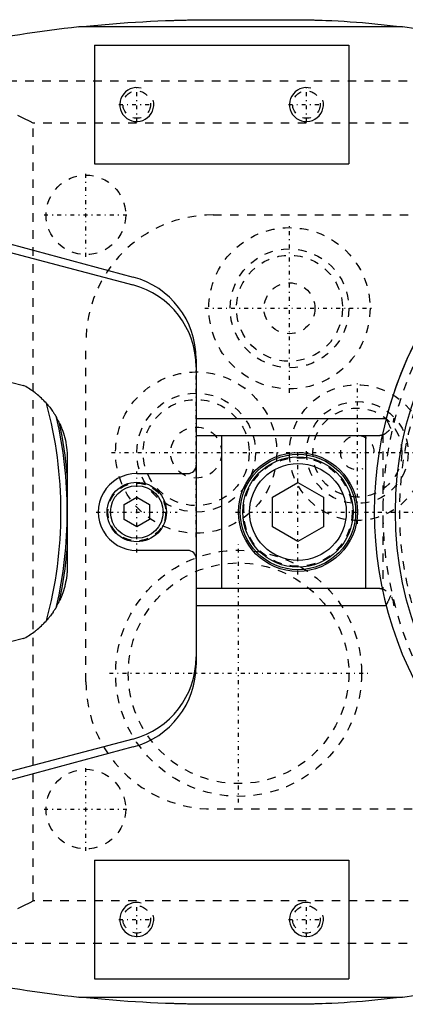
# Model space of a CAD drawing. Extents: x -394 to 140, y -100 to 100.
# Tile 6 of 11: x -306 to -260, y -58 to 58. Entities that reach past the tile are written whole.
import ezdxf

# ---------------------------------------------------------------- set-up
doc = ezdxf.new("R2010")
doc.units = 0
doc.linetypes.add('CENTER', pattern=[1.5, 0.45, -0.5, 0.05, -0.5])
doc.linetypes.add('DASHED', pattern=[2, 1, -1])
for name, color, linetype in [('AM_0', 7, 'CONTINUOUS'), ('AM_10', 7, 'CONTINUOUS'), ('AM_3', 7, 'DASHED'), ('AM_7', 7, 'CENTER')]:
    doc.layers.add(name, color=color, linetype=linetype)

msp = doc.modelspace()

# ---------------------------------------------------------------- linework, layer by layer
at = {"layer": 'AM_0', "color": 7, "linetype": 'CONTINUOUS'}
for p, q in [((-260.69, 57.14), (-298.83, 57.14)), ((-282.83, 58), (-273.73, 58)), ((-297, 55), (-297, 41)), ((-297, 55), (-267, 55)), ((-267, 55), (-267, 41)), ((-297, 41), (-267, 41)), ((-339.22, 40.23), (-292.41, 27.68)), ((-339.65, 39.22), (-292.45, 26.75)), ((-326.46, 20.17), (-305.34, 14.91)), ((-285, 18.02), (-285, -18.02)), ((-285, 11), (-262.6, 11)), ((-285, 9), (-263.7, 9)), ((-282, 9), (-282, -9)), ((-265, -9), (-265, 9)), ((-300.19, 6.34), (-300.19, -6.34)), ((-291.99, 4.54), (-286, 4.53)), ((-276, 1.73), (-273, 3.46)), ((-273, 3.46), (-270, 1.73)), ((-293.5, 0.87), (-292, 1.73)), ((-292, 1.73), (-290.5, 0.87)), ((-276, -1.73), (-276, 1.73)), ((-270, 1.73), (-270, -1.73)), ((-293.5, -0.87), (-293.5, 0.87)), ((-290.5, 0.87), (-290.5, -0.87)), ((-292, -1.73), (-293.5, -0.87)), ((-290.5, -0.87), (-292, -1.73)), ((-273, -3.46), (-276, -1.73)), ((-270, -1.73), (-273, -3.46)), ((-286, -4.53), (-291.99, -4.54)), ((-263.7, -9), (-285, -9)), ((-285, -11), (-262.6, -11)), ((-305.34, -14.91), (-326.46, -20.17)), ((-292.45, -26.75), (-339.65, -39.22)), ((-292.41, -27.68), (-339.22, -40.23)), ((-297, -41), (-297, -55)), ((-297, -41), (-267, -41)), ((-267, -41), (-267, -55)), ((-297, -55), (-267, -55)), ((-298.83, -57.14), (-260.69, -57.14)), ((-273.73, -58), (-282.83, -58))]:
    msp.add_line(p, q, dxfattribs=at)
for points in [[(-298.83, 57.14, 0), (-296.17, 57.41, 0), (-293.06, 57.65, 0), (-292.17, 57.71, 0), (-291.28, 57.76, 0), (-290.84, 57.79, 0), (-290.39, 57.81, 0), (-289.51, 57.85, 0), (-288.62, 57.89, 0), (-288.1, 57.91, 0), (-287.95, 57.91, 0), (-287.8, 57.92, 0), (-287.73, 57.92, 0), (-287.65, 57.92, 0), (-287.5, 57.93, 0), (-287.36, 57.93, 0), (-287.21, 57.94, 0), (-287.06, 57.94, 0), (-286.91, 57.94, 0), (-286.84, 57.95, 0), (-286.76, 57.95, 0), (-286.61, 57.95, 0), (-286.47, 57.96, 0), (-286.32, 57.96, 0), (-286.17, 57.96, 0), (-286.02, 57.97, 0), (-285.95, 57.97, 0), (-285.87, 57.97, 0), (-285.72, 57.97, 0), (-285.58, 57.97, 0), (-285.5, 57.98, 0), (-285.43, 57.98, 0), (-285.28, 57.98, 0), (-285.13, 57.98, 0), (-285.06, 57.98, 0), (-284.98, 57.98, 0), (-284.83, 57.99, 0), (-284.68, 57.99, 0), (-284.54, 57.99, 0), (-284.39, 57.99, 0), (-284.24, 57.99, 0), (-284.17, 57.99, 0), (-284.09, 57.99, 0), (-283.94, 58, 0), (-283.79, 58, 0), (-283.65, 58, 0), (-283.5, 58, 0), (-283.35, 58, 0), (-283.28, 58, 0), (-283.2, 58, 0), (-283.05, 58, 0), (-282.9, 58, 0), (-282.83, 58, 0)], [(-273.73, 58, 0), (-273.67, 58, 0), (-273.55, 58, 0), (-273.43, 58, 0), (-273.37, 58, 0), (-273.31, 58, 0), (-273.19, 58, 0), (-273.06, 58, 0), (-272.94, 58, 0), (-272.82, 58, 0), (-272.7, 57.99, 0), (-272.64, 57.99, 0), (-272.58, 57.99, 0), (-272.46, 57.99, 0), (-272.34, 57.99, 0), (-272.22, 57.99, 0), (-272.1, 57.99, 0), (-271.97, 57.98, 0), (-271.91, 57.98, 0), (-271.85, 57.98, 0), (-271.73, 57.98, 0), (-271.61, 57.98, 0), (-271.55, 57.98, 0), (-271.49, 57.97, 0), (-271.37, 57.97, 0), (-271.25, 57.97, 0), (-271.19, 57.97, 0), (-271.13, 57.97, 0), (-271.01, 57.96, 0), (-270.88, 57.96, 0), (-270.76, 57.96, 0), (-270.64, 57.95, 0), (-270.52, 57.95, 0), (-270.46, 57.95, 0), (-270.4, 57.94, 0), (-270.28, 57.94, 0), (-270.16, 57.94, 0), (-269.73, 57.92, 0), (-269.01, 57.89, 0), (-268.28, 57.85, 0), (-267.56, 57.81, 0), (-267.2, 57.79, 0), (-266.83, 57.76, 0), (-266.11, 57.71, 0), (-265.38, 57.65, 0), (-262.85, 57.41, 0), (-260.69, 57.14, 0)], [(-302.63, 12.78, 0), (-302.7, 12.85, 0), (-302.83, 12.99, 0), (-302.97, 13.14, 0), (-303.04, 13.21, 0), (-303.11, 13.27, 0), (-303.25, 13.41, 0), (-303.39, 13.54, 0), (-303.54, 13.67, 0), (-303.69, 13.8, 0), (-303.83, 13.92, 0), (-303.91, 13.98, 0), (-303.99, 14.04, 0), (-304.14, 14.15, 0), (-304.3, 14.26, 0), (-304.45, 14.37, 0), (-304.61, 14.48, 0), (-304.77, 14.58, 0), (-304.85, 14.63, 0), (-304.93, 14.68, 0), (-305.09, 14.77, 0), (-305.26, 14.86, 0), (-305.34, 14.91, 0)], [(-302.63, 12.78, 0), (-302.58, 12.72, 0), (-302.47, 12.59, 0), (-302.37, 12.47, 0), (-302.32, 12.41, 0), (-302.27, 12.35, 0), (-302.18, 12.23, 0), (-302.1, 12.11, 0), (-302.01, 12, 0), (-301.94, 11.89, 0), (-301.87, 11.79, 0), (-301.83, 11.74, 0), (-301.8, 11.69, 0), (-301.74, 11.6, 0), (-301.69, 11.52, 0), (-301.64, 11.44, 0), (-301.61, 11.39, 0), (-301.6, 11.38, 0), (-301.6, 11.37, 0), (-301.59, 11.36, 0), (-301.59, 11.36, 0), (-301.58, 11.35, 0), (-301.58, 11.34, 0), (-301.57, 11.33, 0), (-301.56, 11.31, 0), (-301.56, 11.3, 0), (-301.55, 11.3, 0), (-301.55, 11.29, 0), (-301.55, 11.29, 0), (-301.54, 11.28, 0), (-301.54, 11.27, 0), (-301.54, 11.27, 0), (-301.53, 11.26, 0), (-301.52, 11.25, 0), (-301.52, 11.24, 0), (-301.52, 11.24, 0), (-301.51, 11.23, 0), (-301.51, 11.22, 0), (-301.5, 11.21, 0), (-301.5, 11.21, 0), (-301.5, 11.2, 0), (-301.49, 11.2, 0), (-301.49, 11.19, 0), (-301.49, 11.18, 0), (-301.48, 11.18, 0), (-301.48, 11.17, 0), (-301.48, 11.17, 0), (-301.47, 11.16, 0), (-301.47, 11.16, 0), (-301.47, 11.16, 0), (-301.47, 11.15, 0), (-301.47, 11.15, 0), (-301.47, 11.15, 0)], [(-301.1, 10.44, 0), (-301.16, 10.57, 0), (-301.29, 10.82, 0), (-301.41, 11.04, 0), (-301.47, 11.15, 0)], [(-301.1, 10.44, 0), (-301.1, 10.44, 0), (-301.1, 10.43, 0), (-301.1, 10.43, 0), (-301.1, 10.43, 0), (-301.1, 10.43, 0), (-301.1, 10.43, 0), (-301.1, 10.43, 0), (-301.1, 10.43, 0), (-301.09, 10.43, 0), (-301.09, 10.43, 0), (-301.09, 10.43, 0), (-301.09, 10.42, 0), (-301.09, 10.42, 0), (-301.09, 10.42, 0), (-301.09, 10.42, 0), (-301.09, 10.42, 0), (-301.09, 10.42, 0), (-301.09, 10.42, 0), (-301.09, 10.41, 0), (-301.09, 10.41, 0), (-301.09, 10.41, 0), (-301.09, 10.41, 0), (-301.08, 10.4, 0), (-301.08, 10.39, 0), (-301.07, 10.38, 0), (-301.07, 10.37, 0), (-301.06, 10.35, 0), (-301.05, 10.34, 0), (-301.05, 10.33, 0), (-301.05, 10.32, 0), (-301.04, 10.3, 0), (-301.03, 10.29, 0), (-301.02, 10.27, 0), (-301.01, 10.25, 0), (-301.01, 10.23, 0), (-301, 10.22, 0), (-301, 10.21, 0), (-300.99, 10.19, 0), (-300.98, 10.17, 0), (-300.97, 10.16, 0), (-300.97, 10.15, 0), (-300.96, 10.12, 0), (-300.95, 10.1, 0), (-300.94, 10.09, 0), (-300.94, 10.08, 0), (-300.93, 10.05, 0), (-300.92, 10.02, 0), (-300.91, 10, 0), (-300.9, 9.97, 0), (-300.88, 9.94, 0), (-300.88, 9.92, 0), (-300.87, 9.91, 0), (-300.86, 9.88, 0), (-300.85, 9.85, 0), (-300.8, 9.73, 0), (-300.72, 9.51, 0), (-300.64, 9.27, 0), (-300.56, 9, 0), (-300.53, 8.86, 0), (-300.49, 8.73, 0), (-300.42, 8.45, 0), (-300.37, 8.17, 0), (-300.32, 7.89, 0), (-300.28, 7.61, 0), (-300.24, 7.33, 0), (-300.23, 7.19, 0), (-300.22, 7.05, 0), (-300.2, 6.76, 0), (-300.19, 6.48, 0), (-300.19, 6.34, 0)], [(-263.7, 9, 0), (-263.67, 9, 0), (-263.62, 9, 0), (-263.57, 9, 0), (-263.55, 9.01, 0), (-263.52, 9.01, 0), (-263.47, 9.01, 0), (-263.43, 9.02, 0), (-263.38, 9.02, 0), (-263.34, 9.03, 0), (-263.3, 9.04, 0), (-263.29, 9.04, 0), (-263.27, 9.05, 0), (-263.23, 9.06, 0), (-263.2, 9.06, 0), (-263.17, 9.07, 0), (-263.14, 9.08, 0), (-263.12, 9.09, 0), (-263.1, 9.09, 0), (-263.09, 9.09, 0), (-263.07, 9.1, 0), (-263.05, 9.11, 0), (-263.05, 9.11, 0)], [(-300.19, -6.34, 0), (-300.19, -6.47, 0), (-300.2, -6.73, 0), (-300.21, -6.99, 0), (-300.22, -7.12, 0), (-300.23, -7.24, 0), (-300.26, -7.5, 0), (-300.3, -7.76, 0), (-300.34, -8.02, 0), (-300.39, -8.27, 0), (-300.44, -8.53, 0), (-300.47, -8.65, 0), (-300.5, -8.78, 0), (-300.57, -9.03, 0), (-300.65, -9.27, 0), (-300.72, -9.51, 0), (-300.8, -9.72, 0), (-300.84, -9.83, 0), (-300.85, -9.86, 0), (-300.87, -9.89, 0), (-300.87, -9.91, 0), (-300.88, -9.92, 0), (-300.89, -9.95, 0), (-300.9, -9.98, 0), (-300.9, -9.99, 0), (-300.91, -10, 0), (-300.92, -10.03, 0), (-300.93, -10.06, 0), (-300.94, -10.07, 0), (-300.94, -10.08, 0), (-300.95, -10.11, 0), (-300.96, -10.13, 0), (-300.98, -10.16, 0), (-300.99, -10.19, 0), (-301, -10.22, 0), (-301.01, -10.23, 0), (-301.01, -10.25, 0), (-301.03, -10.28, 0), (-301.04, -10.3, 0), (-301.05, -10.33, 0), (-301.06, -10.35, 0), (-301.06, -10.35, 0), (-301.06, -10.35, 0), (-301.06, -10.36, 0), (-301.06, -10.36, 0), (-301.06, -10.36, 0), (-301.07, -10.37, 0), (-301.07, -10.37, 0), (-301.07, -10.37, 0), (-301.07, -10.38, 0), (-301.07, -10.38, 0), (-301.07, -10.38, 0), (-301.07, -10.38, 0), (-301.08, -10.39, 0), (-301.08, -10.39, 0), (-301.08, -10.39, 0), (-301.08, -10.39, 0), (-301.08, -10.4, 0), (-301.08, -10.4, 0), (-301.08, -10.4, 0), (-301.08, -10.4, 0), (-301.09, -10.41, 0), (-301.09, -10.41, 0), (-301.09, -10.41, 0), (-301.09, -10.42, 0), (-301.09, -10.42, 0), (-301.09, -10.42, 0), (-301.09, -10.42, 0), (-301.09, -10.42, 0), (-301.09, -10.43, 0), (-301.09, -10.43, 0), (-301.1, -10.43, 0), (-301.1, -10.43, 0), (-301.1, -10.43, 0), (-301.1, -10.43, 0), (-301.1, -10.44, 0), (-301.1, -10.44, 0)], [(-263.05, -9.11, 0), (-263.05, -9.11, 0), (-263.07, -9.1, 0), (-263.09, -9.09, 0), (-263.1, -9.09, 0), (-263.12, -9.09, 0), (-263.14, -9.08, 0), (-263.17, -9.07, 0), (-263.2, -9.06, 0), (-263.23, -9.06, 0), (-263.27, -9.05, 0), (-263.29, -9.04, 0), (-263.3, -9.04, 0), (-263.34, -9.03, 0), (-263.38, -9.03, 0), (-263.43, -9.02, 0), (-263.47, -9.01, 0), (-263.52, -9.01, 0), (-263.55, -9.01, 0), (-263.57, -9, 0), (-263.62, -9, 0), (-263.67, -9, 0), (-263.7, -9, 0)], [(-301.47, -11.15, 0), (-301.41, -11.04, 0), (-301.29, -10.82, 0), (-301.16, -10.57, 0), (-301.1, -10.44, 0)], [(-301.47, -11.15, 0), (-301.47, -11.15, 0), (-301.47, -11.15, 0), (-301.47, -11.16, 0), (-301.47, -11.16, 0), (-301.47, -11.16, 0), (-301.48, -11.17, 0), (-301.48, -11.17, 0), (-301.48, -11.18, 0), (-301.49, -11.19, 0), (-301.49, -11.19, 0), (-301.49, -11.2, 0), (-301.5, -11.2, 0), (-301.5, -11.21, 0), (-301.51, -11.22, 0), (-301.51, -11.23, 0), (-301.52, -11.23, 0), (-301.52, -11.24, 0), (-301.52, -11.25, 0), (-301.53, -11.25, 0), (-301.53, -11.26, 0), (-301.54, -11.27, 0), (-301.54, -11.28, 0), (-301.54, -11.28, 0), (-301.55, -11.29, 0), (-301.56, -11.3, 0), (-301.56, -11.31, 0), (-301.56, -11.31, 0), (-301.57, -11.32, 0), (-301.57, -11.33, 0), (-301.58, -11.34, 0), (-301.59, -11.35, 0), (-301.59, -11.36, 0), (-301.6, -11.37, 0), (-301.6, -11.38, 0), (-301.61, -11.39, 0), (-301.61, -11.4, 0), (-301.64, -11.44, 0), (-301.69, -11.52, 0), (-301.75, -11.61, 0), (-301.8, -11.7, 0), (-301.84, -11.74, 0), (-301.87, -11.79, 0), (-301.94, -11.9, 0), (-302.02, -12, 0), (-302.1, -12.12, 0), (-302.18, -12.23, 0), (-302.28, -12.35, 0), (-302.32, -12.41, 0), (-302.37, -12.47, 0), (-302.47, -12.59, 0), (-302.58, -12.72, 0), (-302.63, -12.78, 0)], [(-305.34, -14.91, 0), (-305.26, -14.86, 0), (-305.09, -14.77, 0), (-304.93, -14.68, 0), (-304.85, -14.63, 0), (-304.77, -14.58, 0), (-304.61, -14.48, 0), (-304.45, -14.37, 0), (-304.3, -14.26, 0), (-304.14, -14.15, 0), (-303.99, -14.04, 0), (-303.91, -13.98, 0), (-303.83, -13.92, 0), (-303.69, -13.8, 0), (-303.54, -13.67, 0), (-303.39, -13.54, 0), (-303.25, -13.41, 0), (-303.11, -13.27, 0), (-303.04, -13.21, 0), (-302.97, -13.14, 0), (-302.83, -12.99, 0), (-302.7, -12.85, 0), (-302.63, -12.78, 0)], [(-282.83, -58, 0), (-282.9, -58, 0), (-283.05, -58, 0), (-283.2, -58, 0), (-283.28, -58, 0), (-283.35, -58, 0), (-283.5, -58, 0), (-283.65, -58, 0), (-283.79, -58, 0), (-283.94, -58, 0), (-284.09, -57.99, 0), (-284.17, -57.99, 0), (-284.24, -57.99, 0), (-284.39, -57.99, 0), (-284.54, -57.99, 0), (-284.68, -57.99, 0), (-284.83, -57.99, 0), (-284.98, -57.98, 0), (-285.06, -57.98, 0), (-285.13, -57.98, 0), (-285.28, -57.98, 0), (-285.43, -57.98, 0), (-285.5, -57.98, 0), (-285.58, -57.97, 0), (-285.72, -57.97, 0), (-285.87, -57.97, 0), (-285.95, -57.97, 0), (-286.02, -57.97, 0), (-286.17, -57.96, 0), (-286.32, -57.96, 0), (-286.47, -57.96, 0), (-286.61, -57.95, 0), (-286.76, -57.95, 0), (-286.84, -57.95, 0), (-286.91, -57.94, 0), (-287.06, -57.94, 0), (-287.21, -57.94, 0), (-287.36, -57.93, 0), (-287.5, -57.93, 0), (-287.65, -57.92, 0), (-287.73, -57.92, 0), (-287.8, -57.92, 0), (-287.95, -57.91, 0), (-288.1, -57.91, 0), (-288.62, -57.89, 0), (-289.51, -57.85, 0), (-290.39, -57.81, 0), (-290.84, -57.79, 0), (-291.28, -57.76, 0), (-292.17, -57.71, 0), (-293.06, -57.65, 0), (-293.95, -57.59, 0), (-294.84, -57.52, 0), (-295.72, -57.44, 0), (-296.17, -57.41, 0), (-296.61, -57.37, 0), (-297.5, -57.28, 0), (-298.38, -57.19, 0), (-298.83, -57.14, 0)], [(-260.69, -57.14, 0), (-262.85, -57.41, 0), (-265.38, -57.65, 0), (-266.11, -57.71, 0), (-266.83, -57.76, 0), (-267.2, -57.79, 0), (-267.56, -57.81, 0), (-268.28, -57.85, 0), (-269.01, -57.89, 0), (-269.73, -57.92, 0), (-270.16, -57.94, 0), (-270.28, -57.94, 0), (-270.4, -57.94, 0), (-270.46, -57.95, 0), (-270.52, -57.95, 0), (-270.64, -57.95, 0), (-270.76, -57.96, 0), (-270.88, -57.96, 0), (-271.01, -57.96, 0), (-271.13, -57.97, 0), (-271.19, -57.97, 0), (-271.25, -57.97, 0), (-271.37, -57.97, 0), (-271.49, -57.97, 0), (-271.55, -57.98, 0), (-271.61, -57.98, 0), (-271.73, -57.98, 0), (-271.85, -57.98, 0), (-271.91, -57.98, 0), (-271.97, -57.98, 0), (-272.1, -57.99, 0), (-272.22, -57.99, 0), (-272.34, -57.99, 0), (-272.46, -57.99, 0), (-272.58, -57.99, 0), (-272.64, -57.99, 0), (-272.7, -57.99, 0), (-272.82, -58, 0), (-272.94, -58, 0), (-273.06, -58, 0), (-273.19, -58, 0), (-273.31, -58, 0), (-273.37, -58, 0), (-273.43, -58, 0), (-273.55, -58, 0), (-273.67, -58, 0), (-273.73, -58, 0)]]:
    msp.add_polyline3d(points, dxfattribs=at)
for centre, radius in [((-220, 0), 41.5), ((-273, 0), 7), ((-273, 0), 6.8), ((-273, 0), 6.5), ((-273, 0), 5.7), ((-292, 0), 3.5), ((-292, 0), 3.1)]:
    msp.add_circle(centre, radius, dxfattribs=at)
for centre, radius, start, end in [((-282.83, -92), 150, 96.1215, 106.8188), ((-273.73, -41.86), 99.86, 79.9766, 82.4957), ((-220, 0), 44, 43.3286, 255.0856), ((-220, 0), 44, 90, 165.5225), ((-295, 17.08), 10, 0, 75.2096), ((-295, 18.02), 10, 0, 74.9953), ((-350, 0), 49.06, 344.9033, 15.0967), ((-350, 0), 49.8, 347.0647, 12.9353), ((-350, 0), 50, 5.0672, 12.0471), ((-286, 5.53), 1, 269.9044, 0), ((-292, 0), 4.54, 89.9044, 270.0956), ((-350, 0), 50, 347.9529, 354.9328), ((-286, -5.53), 1, 0, 90.0956), ((-295, -17.08), 10, 284.7904, 0), ((-295, -18.02), 10, 285.0047, 0), ((-282.83, 92), 150, 253.1812, 263.8785), ((-273.73, 41.86), 99.86, 277.5043, 280.0234)]:
    msp.add_arc(centre, radius, start, end, dxfattribs=at)
at = {"layer": 'AM_10', "color": 7, "linetype": 'CONTINUOUS'}
for centre in [(-292, 48), (-272, 48), (-292, -48), (-272, -48)]:
    msp.add_arc(centre, 2, 75, 15, dxfattribs=at)
at = {"layer": 'AM_3', "color": 6, "linetype": 'DASHED'}
for p, q in [((-317.14, 50.81), (-224.27, 50.81)), ((-196.02, 45.81), (-304.21, 45.81)), ((-304.21, -45.81), (-304.21, 45.81)), ((-283, 35), (-243.53, 35)), ((-298, -20), (-298, 20)), ((-261.7, 11), (-261.57, 11)), ((-263.05, 9.11), (-263, 9.13)), ((-263, 9.13), (-263, -9.13)), ((-263, -9.13), (-263.05, -9.11)), ((-261.57, -11), (-261.7, -11)), ((-243.53, -35), (-283, -35)), ((-196.02, -45.81), (-304.21, -45.81)), ((-317.14, -50.81), (-224.27, -50.81))]:
    msp.add_line(p, q, dxfattribs=at)
for points in [[(-304.21, 45.81, 0), (-304.57, 45.99, 0), (-305.3, 46.35, 0), (-306.04, 46.72, 0)], [(-262.6, 11, 0), (-262.59, 10.97, 0), (-262.55, 10.9, 0), (-262.52, 10.83, 0), (-262.51, 10.79, 0), (-262.49, 10.76, 0), (-262.46, 10.69, 0), (-262.43, 10.62, 0), (-262.39, 10.56, 0), (-262.36, 10.49, 0), (-262.33, 10.42, 0), (-262.32, 10.39, 0), (-262.3, 10.36, 0), (-262.27, 10.29, 0), (-262.24, 10.23, 0), (-262.22, 10.16, 0), (-262.19, 10.1, 0), (-262.16, 10.04, 0), (-262.15, 10.01, 0), (-262.14, 9.97, 0), (-262.11, 9.91, 0), (-262.09, 9.85, 0), (-262.08, 9.82, 0)], [(-262.08, -9.82, 0), (-262.09, -9.85, 0), (-262.11, -9.91, 0), (-262.14, -9.97, 0), (-262.15, -10.01, 0), (-262.16, -10.04, 0), (-262.19, -10.1, 0), (-262.22, -10.16, 0), (-262.24, -10.23, 0), (-262.27, -10.29, 0), (-262.3, -10.36, 0), (-262.32, -10.39, 0), (-262.33, -10.42, 0), (-262.36, -10.49, 0), (-262.39, -10.56, 0), (-262.43, -10.62, 0), (-262.46, -10.69, 0), (-262.49, -10.76, 0), (-262.51, -10.79, 0), (-262.52, -10.83, 0), (-262.55, -10.9, 0), (-262.59, -10.97, 0), (-262.6, -11, 0)], [(-306.04, -46.72, 0), (-305.3, -46.35, 0), (-304.57, -45.99, 0), (-304.21, -45.81, 0)]]:
    msp.add_polyline3d(points, dxfattribs=at)
for centre, radius in [((-292, 48), 1.62), ((-272, 48), 1.62), ((-220, 0), 41), ((-298, 35), 4.69), ((-274, 24), 9.5), ((-274, 24), 7), ((-274, 24), 6.25), ((-274, 24), 3), ((-285, 7), 9.5), ((-285, 7), 7), ((-266, 7), 8), ((-285, 7), 6.25), ((-266, 7), 6), ((-266, 7), 5.25), ((-285, 7), 3), ((-273, 0), 6.4), ((-292, 0), 3.4), ((-280, -19), 14.5), ((-280, -19), 13), ((-298, -35), 4.69), ((-292, -48), 1.62), ((-272, -48), 1.62)]:
    msp.add_circle(centre, radius, dxfattribs=at)
for centre, radius, start, end in [((-220, 0), 43, 1.9991, 358.0009), ((-283, 20), 15, 90, 180), ((-263.7, 11), 2, 290.4873, 0), ((-266, 7), 2, 0, 290.4873), ((-263.7, -11), 2, 0, 69.5127), ((-283, -20), 15, 180, 270)]:
    msp.add_arc(centre, radius, start, end, dxfattribs=at)
at = {"layer": 'AM_7', "color": 4, "linetype": 'CENTER'}
for p, q in [((-292, 45.9), (-292, 50.1)), ((-272, 45.9), (-272, 50.1)), ((-294.1, 48), (-289.9, 48)), ((-274.1, 48), (-269.9, 48)), ((-298, 30.08), (-298, 39.92)), ((-302.92, 35), (-293.08, 35)), ((-274, 14.03), (-274, 33.98)), ((-283.98, 24), (-264.02, 24)), ((-285, -2.98), (-285, 16.98)), ((-266, -1.4), (-266, 15.4)), ((-294.98, 7), (-275.02, 7)), ((-274.4, 7), (-257.6, 7)), ((-273, -7.35), (-273, 7.35)), ((-292, -4.77), (-292, 4.77)), ((-296.77, 0), (-287.23, 0)), ((-265.15, 0), (-174.85, 0)), ((-280.35, 0), (-265.65, 0)), ((-263.57, 0), (-173.43, 0)), ((-280, -34.23), (-280, -3.77)), ((-295.23, -19), (-264.77, -19)), ((-298, -39.92), (-298, -30.08)), ((-302.92, -35), (-293.08, -35)), ((-292, -50.1), (-292, -45.9)), ((-272, -50.1), (-272, -45.9)), ((-294.1, -48), (-289.9, -48)), ((-274.1, -48), (-269.9, -48))]:
    msp.add_line(p, q, dxfattribs=at)

doc.saveas('drawing.dxf')
